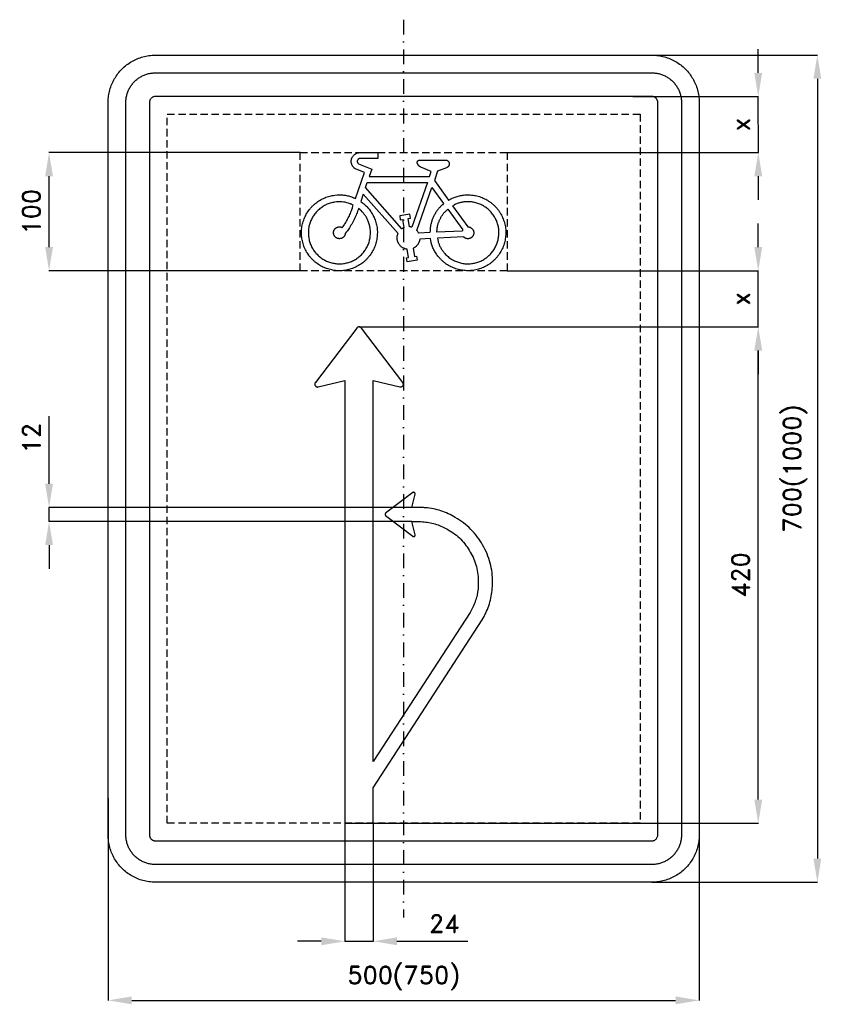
# Model space of a CAD drawing. Header units: millimetres. Extents: x -44 to 634, y -25 to 808.
import ezdxf

# ---------------------------------------------------------------- set-up
doc = ezdxf.new("R2010")
doc.units = ezdxf.units.MM
doc.header["$LTSCALE"] = 5
doc.linetypes.add('ČERCHOVANÁX2', pattern=[2, 1, -0.5, 0, -0.5])
doc.linetypes.add('ČÁRKOVANÁX2', pattern=[1.5, 1, -0.5])
doc.layers.add('Kóty', color=2, linetype='Continuous')
doc.layers.add('Značka', color=7, linetype='Continuous')
doc.styles.get("Standard").update_dxf_attribs({"font": 'romand.shx', "height": 15})
doc.dimstyles.get("Standard").update_dxf_attribs({"dimtxt": 15, "dimasz": 20, "dimexe": 0.18, "dimexo": 0.0625, "dimgap": 7.5, "dimtad": 1, "dimdec": 0, "dimzin": 0, "dimdsep": 46, "dimtxsty": 'Standard', "dimcen": 0.09, "dimadec": 0, "dimazin": 0, "dimtfac": 1, "dimtdec": 0, "dimtofl": 0, "dimtmove": 0, "dimatfit": 3, "dimfxl": 1, "dimtolj": 1, "dimtzin": 0, "dimarcsym": 0})

# ---------------------------------------------------------------- blocks, each defined once
blk = doc.blocks.new('*D1')
at = {"layer": 'Defpoints', "color": 0, "transparency": 16777216}
for p in [(474.25, 743.5), (580.38, 743.5), (367.88, 696)]:
    blk.add_point(p, dxfattribs=at)
at = {"layer": 'Kóty', "color": 0, "lineweight": -2, "transparency": 16777216}
for p, q in [((580.38, 763.5), (580.38, 783.5)), ((474.31, 743.5), (580.56, 743.5)), ((367.94, 696), (580.56, 696)), ((580.38, 676), (580.38, 656))]:
    blk.add_line(p, q, dxfattribs=at)
at = {"layer": 'Kóty', "color": 0, "transparency": 16777216}
for points in [[(577.05, 763.5), (583.71, 763.5), (580.38, 743.5)], [(577.05, 676), (583.71, 676), (580.38, 696)]]:
    blk.add_solid(points, dxfattribs=at)
at = {"layer": 'Kóty', "color": 0, "transparency": 16777216, "insert": (565.38, 719.75), "char_height": 15, "attachment_point": 5, "rotation": 90}
blk.add_mtext('\\A1;x', dxfattribs=at)
blk = doc.blocks.new('*D2')
at = {"layer": 'Defpoints', "color": 0, "transparency": 16777216}
for p in [(367.88, 596), (580.38, 596), (242.67, 548.5)]:
    blk.add_point(p, dxfattribs=at)
at = {"layer": 'Kóty', "color": 0, "lineweight": -2, "transparency": 16777216}
for p, q in [((580.38, 616), (580.38, 636)), ((367.94, 596), (580.56, 596)), ((242.73, 548.5), (580.56, 548.5)), ((580.38, 528.5), (580.38, 508.5))]:
    blk.add_line(p, q, dxfattribs=at)
at = {"layer": 'Kóty', "color": 0, "transparency": 16777216}
for points in [[(577.05, 616), (583.71, 616), (580.38, 596)], [(577.05, 528.5), (583.71, 528.5), (580.38, 548.5)]]:
    blk.add_solid(points, dxfattribs=at)
at = {"layer": 'Kóty', "color": 0, "transparency": 16777216, "insert": (565.38, 572.25), "char_height": 15, "attachment_point": 5, "rotation": 90}
blk.add_mtext('\\A1;x', dxfattribs=at)
blk = doc.blocks.new('*D3')
at = {"layer": 'Defpoints', "color": 0, "transparency": 16777216}
for p in [(230.6, 128.5), (254.67, 128.5), (254.67, 28.5)]:
    blk.add_point(p, dxfattribs=at)
at = {"layer": 'Kóty', "color": 0, "lineweight": -2, "transparency": 16777216}
for p, q in [((230.6, 128.43), (230.6, 28.32)), ((254.67, 128.43), (254.67, 28.32)), ((210.6, 28.5), (190.6, 28.5)), ((274.67, 28.5), (334.67, 28.5))]:
    blk.add_line(p, q, dxfattribs=at)
at = {"layer": 'Kóty', "color": 0, "transparency": 16777216}
for points in [[(210.6, 31.83), (210.6, 25.16), (230.6, 28.5)], [(274.67, 31.83), (274.67, 25.16), (254.67, 28.5)]]:
    blk.add_solid(points, dxfattribs=at)
at = {"layer": 'Kóty', "color": 0, "transparency": 16777216, "insert": (314.67, 43.5), "char_height": 15, "attachment_point": 5}
blk.add_mtext('\\A1;24', dxfattribs=at)
blk = doc.blocks.new('*D4')
at = {"layer": 'Defpoints', "color": 0, "transparency": 16777216}
for p in [(-19.62, 395.76), (287.28, 395.76), (287.28, 383.76)]:
    blk.add_point(p, dxfattribs=at)
at = {"layer": 'Kóty', "color": 0, "lineweight": -2, "transparency": 16777216}
for p, q in [((-19.62, 415.76), (-19.62, 472.91)), ((287.22, 395.76), (-19.8, 395.76)), ((287.22, 383.76), (-19.8, 383.76)), ((-19.62, 363.76), (-19.62, 343.76))]:
    blk.add_line(p, q, dxfattribs=at)
at = {"layer": 'Kóty', "color": 0, "transparency": 16777216}
for points in [[(-22.95, 415.76), (-16.29, 415.76), (-19.62, 395.76)], [(-22.95, 363.76), (-16.29, 363.76), (-19.62, 383.76)]]:
    blk.add_solid(points, dxfattribs=at)
at = {"layer": 'Kóty', "color": 0, "transparency": 16777216, "insert": (-34.62, 454.34), "char_height": 15, "attachment_point": 5, "rotation": 90}
blk.add_mtext('\\A1;12', dxfattribs=at)
blk = doc.blocks.new('*D5')
at = {"layer": 'Defpoints', "color": 0, "transparency": 16777216}
for p in [(30.38, 149.72), (530.38, 149.72), (530.38, -21.5)]:
    blk.add_point(p, dxfattribs=at)
at = {"layer": 'Kóty', "color": 0, "lineweight": -2, "transparency": 16777216}
for p, q in [((30.38, 149.66), (30.38, -21.68)), ((530.38, 149.66), (530.38, -21.68)), ((50.38, -21.5), (510.38, -21.5))]:
    blk.add_line(p, q, dxfattribs=at)
at = {"layer": 'Kóty', "color": 0, "transparency": 16777216}
for points in [[(50.38, -18.17), (50.38, -24.84), (30.38, -21.5)], [(510.38, -18.17), (510.38, -24.84), (530.38, -21.5)]]:
    blk.add_solid(points, dxfattribs=at)
at = {"layer": 'Kóty', "color": 0, "transparency": 16777216, "insert": (280.38, -2.57), "char_height": 15, "attachment_point": 5}
blk.add_mtext('\\A1;500(750)', dxfattribs=at)
blk = doc.blocks.new('*D6')
at = {"layer": 'Defpoints', "color": 0, "transparency": 16777216}
for p in [(490.38, 778.5), (490.38, 78.5), (630.38, 78.5)]:
    blk.add_point(p, dxfattribs=at)
at = {"layer": 'Kóty', "color": 0, "lineweight": -2, "transparency": 16777216}
for p, q in [((490.44, 778.5), (630.56, 778.5)), ((630.38, 758.5), (630.38, 98.5)), ((490.44, 78.5), (630.56, 78.5))]:
    blk.add_line(p, q, dxfattribs=at)
at = {"layer": 'Kóty', "color": 0, "transparency": 16777216}
for points in [[(627.05, 758.5), (633.71, 758.5), (630.38, 778.5)], [(627.05, 98.5), (633.71, 98.5), (630.38, 78.5)]]:
    blk.add_solid(points, dxfattribs=at)
at = {"layer": 'Kóty', "color": 0, "transparency": 16777216, "insert": (611.45, 428.5), "char_height": 15, "attachment_point": 5, "rotation": 90}
blk.add_mtext('\\A1;700(1000)', dxfattribs=at)
blk = doc.blocks.new('*D7')
at = {"layer": 'Defpoints', "color": 0, "transparency": 16777216}
for p in [(-19.62, 696), (192.88, 696), (192.88, 596)]:
    blk.add_point(p, dxfattribs=at)
at = {"layer": 'Kóty', "color": 0, "lineweight": -2, "transparency": 16777216}
for p, q in [((192.82, 696), (-19.8, 696)), ((-19.62, 616), (-19.62, 676)), ((192.82, 596), (-19.8, 596))]:
    blk.add_line(p, q, dxfattribs=at)
at = {"layer": 'Kóty', "color": 0, "transparency": 16777216}
for points in [[(-22.95, 676), (-16.29, 676), (-19.62, 696)], [(-22.95, 616), (-16.29, 616), (-19.62, 596)]]:
    blk.add_solid(points, dxfattribs=at)
at = {"layer": 'Kóty', "color": 0, "transparency": 16777216, "insert": (-34.62, 646), "char_height": 15, "attachment_point": 5, "rotation": 90}
blk.add_mtext('\\A1;100', dxfattribs=at)
blk = doc.blocks.new('*D8')
at = {"layer": 'Defpoints', "color": 0, "transparency": 16777216}
for p in [(242.57, 548.5), (580.38, 548.5), (254.67, 128.5)]:
    blk.add_point(p, dxfattribs=at)
at = {"layer": 'Kóty', "color": 0, "lineweight": -2, "transparency": 16777216}
for p, q in [((242.63, 548.5), (580.56, 548.5)), ((580.38, 148.5), (580.38, 528.5)), ((254.73, 128.5), (580.56, 128.5))]:
    blk.add_line(p, q, dxfattribs=at)
at = {"layer": 'Kóty', "color": 0, "transparency": 16777216}
for points in [[(577.05, 528.5), (583.71, 528.5), (580.38, 548.5)], [(577.05, 148.5), (583.71, 148.5), (580.38, 128.5)]]:
    blk.add_solid(points, dxfattribs=at)
at = {"layer": 'Kóty', "color": 0, "transparency": 16777216, "insert": (565.38, 338.5), "char_height": 15, "attachment_point": 5, "rotation": 90}
blk.add_mtext('\\A1;420', dxfattribs=at)

msp = doc.modelspace()

# ---------------------------------------------------------------- linework, layer by layer
at = {"layer": 'Kóty'}
for points in [[(580.56, 696), (580.38, 743.5)], [(580.38, 548.36), (580.38, 596)], [(-19.62, 383.76), (-19.62, 395.76)], [(230.6, 28.5), (254.67, 28.5)]]:
    msp.add_lwpolyline(points, dxfattribs=at)
at = {"layer": 'Značka', "color": 6, "linetype": 'ČERCHOVANÁX2', "lineweight": 25, "ltscale": 2.5}
msp.add_line((280.38, 808.5), (280.38, 48.5), dxfattribs=at)
at = {"layer": 'Značka', "color": 3}
for points in [[(70.38, 78.5), (70.22, 78.5), (70.06, 78.5, -0.03218), (64.9, 78.86, -0.035444), (59.82, 79.91, -0.036266), (54.91, 81.57, -0.034419), (50.29, 83.91, -0.033723), (45.98, 86.78, -0.034085), (42.09, 90.21, -0.034206), (38.66, 94.09, -0.03423), (35.79, 98.41, -0.034045), (33.47, 103.04, -0.033416), (31.8, 107.94, -0.034129), (30.72, 113.02, -0.036747), (30.38, 118.18), (30.38, 118.34), (30.38, 118.5), (30.38, 738.5), (30.38, 738.65), (30.38, 738.81, -0.032179), (30.74, 743.98, -0.035443), (31.8, 749.05, -0.03627), (33.46, 753.96, -0.034417), (35.79, 758.59, -0.033721), (38.66, 762.9, -0.03408), (42.09, 766.78, -0.034215), (45.98, 770.21, -0.034224), (50.29, 773.09, -0.034046), (54.92, 775.4, -0.033405), (59.82, 777.08, -0.034129), (64.9, 778.15, -0.036741), (70.06, 778.5), (70.22, 778.5), (70.38, 778.5), (490.38, 778.5), (490.54, 778.5), (490.69, 778.5, -0.032179), (495.86, 778.13, -0.035443), (500.93, 777.08, -0.036259), (505.84, 775.42, -0.034409), (510.47, 773.09, -0.033719), (514.78, 770.21, -0.034073), (518.66, 766.78, -0.034214), (522.1, 762.9, -0.034226), (524.97, 758.59, -0.03405), (527.28, 753.96, -0.033407), (528.96, 749.05, -0.034128), (530.03, 743.97, -0.036741), (530.38, 738.81), (530.38, 738.65), (530.38, 738.5), (530.38, 118.5), (530.38, 118.34), (530.38, 118.18, -0.032179), (530.02, 113.02, -0.035442), (528.96, 107.94, -0.03626), (527.3, 103.03, -0.034413), (524.97, 98.41, -0.033721), (522.09, 94.1, -0.034079), (518.66, 90.21, -0.03421), (514.78, 86.78, -0.034233), (510.47, 83.91, -0.034047), (505.84, 81.59, -0.033414), (500.93, 79.91, -0.034126), (495.86, 78.84, -0.036745), (490.69, 78.5), (490.54, 78.5), (490.38, 78.5), (70.38, 78.5)], [(70.38, 93.5), (70.28, 93.5), (70.18, 93.5, -0.03218), (66.95, 93.72, -0.035443), (63.78, 94.38, -0.036267), (60.71, 95.42, -0.034421), (57.82, 96.88, -0.033722), (55.13, 98.68, -0.034087), (52.7, 100.82, -0.034208), (50.56, 103.25, -0.034231), (48.76, 105.94, -0.03404), (47.31, 108.83, -0.033412), (46.26, 111.9, -0.034124), (45.59, 115.07, -0.036741), (45.38, 118.3), (45.38, 118.4), (45.38, 118.5), (45.38, 738.5), (45.38, 738.6), (45.38, 738.69, -0.032179), (45.61, 741.92, -0.035446), (46.26, 745.09, -0.036266), (47.3, 748.16, -0.034408), (48.76, 751.05, -0.033722), (50.56, 753.75, -0.034097), (52.7, 756.18, -0.034183), (55.13, 758.32, -0.034227), (57.82, 760.12, -0.034028), (60.72, 761.56, -0.033409), (63.78, 762.61, -0.034138), (66.96, 763.28, -0.036736), (70.18, 763.5), (70.28, 763.5), (70.38, 763.5), (490.38, 763.5), (490.48, 763.5), (490.57, 763.5, -0.032198), (493.8, 763.27, -0.035437), (496.98, 762.61, -0.036248), (500.04, 761.57, -0.0344), (502.94, 760.12, -0.033726), (505.63, 758.32, -0.03409), (508.06, 756.18, -0.034192), (510.2, 753.75, -0.034225), (512, 751.05, -0.034034), (513.44, 748.16, -0.033413), (514.49, 745.09, -0.034141), (515.16, 741.92, -0.036734), (515.38, 738.69), (515.38, 738.6), (515.38, 738.5), (515.38, 118.5), (515.38, 118.4), (515.38, 118.3, -0.032198), (515.15, 115.07, -0.035432), (514.49, 111.9, -0.036247), (513.46, 108.83, -0.034407), (512, 105.94, -0.033723), (510.2, 103.25, -0.034079), (508.06, 100.82, -0.034215), (505.63, 98.67, -0.034228), (502.94, 96.88, -0.034052), (500.04, 95.43, -0.033418), (496.98, 94.38, -0.034129), (493.8, 93.71, -0.036743), (490.57, 93.5), (490.48, 93.5), (490.38, 93.5), (70.38, 93.5)], [(70.38, 113.5), (490.38, 113.5), (490.4, 113.5), (490.42, 113.5), (491.06, 113.54, 0.035458), (491.7, 113.67, 0.036277), (492.31, 113.88), (492.89, 114.17), (493.43, 114.53), (493.91, 114.96), (494.34, 115.45), (494.7, 115.99), (494.99, 116.56), (495.2, 117.18), (495.34, 117.81), (495.38, 118.46), (495.38, 118.48), (495.38, 118.5), (495.38, 738.5), (495.38, 738.52), (495.38, 738.54, 0.032279), (495.33, 739.18, 0.035412), (495.2, 739.82, 0.036204), (494.99, 740.43, 0.034382), (494.7, 741.01, 0.03369), (494.34, 741.55, 0.034129), (493.91, 742.03, 0.03425), (493.43, 742.46, 0.034301), (492.89, 742.82, 0.034032), (492.31, 743.11, 0.033364), (491.7, 743.32, 0.034117), (491.06, 743.45, 0.036723), (490.42, 743.5), (490.4, 743.5), (490.38, 743.5), (70.38, 743.5), (70.36, 743.5), (70.34, 743.5), (69.69, 743.45), (69.06, 743.32), (68.45, 743.11), (67.87, 742.82), (67.33, 742.46), (66.84, 742.03), (66.41, 741.55), (66.05, 741.01), (65.77, 740.43, 0.033409), (65.56, 739.82, 0.034186), (65.42, 739.18, 0.036746), (65.38, 738.54), (65.38, 738.52), (65.38, 738.5), (65.38, 118.5), (65.38, 118.48), (65.38, 118.46, 0.032179), (65.42, 117.81, 0.035441), (65.56, 117.18, 0.036259), (65.76, 116.56, 0.034427), (66.05, 115.99, 0.033732), (66.41, 115.45, 0.034077), (66.84, 114.96, 0.034187), (67.33, 114.53, 0.03423), (67.87, 114.17, 0.03405), (68.45, 113.88, 0.03342), (69.06, 113.67, 0.034122), (69.69, 113.54, 0.036743), (70.34, 113.5), (70.36, 113.5), (70.38, 113.5)], [(316.19, 689.74), (316.35, 689.71), (316.5, 689.67), (316.53, 689.67), (316.56, 689.66), (316.68, 689.62), (316.8, 689.58), (316.95, 689.52), (317.1, 689.45), (317.24, 689.38), (317.38, 689.3), (317.51, 689.21), (317.64, 689.12), (317.79, 688.99), (317.94, 688.86), (318.08, 688.72), (318.21, 688.57), (318.34, 688.42), (318.45, 688.25), (318.55, 688.08), (318.64, 687.9), (318.72, 687.72), (318.79, 687.53), (318.86, 687.34), (318.9, 687.15), (318.94, 686.95), (318.96, 686.76), (318.97, 686.56, -0.014268), (318.97, 686.36, -0.01921), (318.95, 686.09, -0.023319), (318.91, 685.82, -0.023735), (318.84, 685.56, -0.020654), (318.75, 685.3), (318.64, 685.05), (318.51, 684.81), (318.37, 684.58), (318.21, 684.36), (318.07, 684.18), (317.93, 684.02), (317.77, 683.86), (317.61, 683.72), (317.44, 683.58), (317.27, 683.46), (317.12, 683.37), (316.97, 683.28), (316.93, 683.26), (316.89, 683.25), (316.69, 683.15), (316.49, 683.07), (309.12, 680.26), (306.33, 672.27), (318.3, 655.7), (318.38, 655.74), (318.46, 655.79), (318.77, 655.96), (319.09, 656.13), (319.49, 656.35), (319.89, 656.56), (320.3, 656.77), (320.7, 656.98), (321.11, 657.18), (321.52, 657.38, -0.015498), (323.18, 658.1, -0.016396), (324.88, 658.71, -0.016368), (326.62, 659.23, -0.015353), (328.38, 659.64, -0.015699), (330.18, 659.95, -0.017238), (332, 660.14, -0.015787), (333.82, 660.22, -0.011302), (335.64, 660.2, -0.014098), (337.91, 660.08, -0.019844), (340.17, 659.8, -0.021484), (342.39, 659.35, -0.019135), (344.58, 658.73, -0.019036), (346.72, 657.96, -0.021235), (348.79, 657.01, -0.019761), (350.78, 655.92, -0.014444), (352.69, 654.69, -0.014467), (354.54, 653.37, -0.019686), (356.29, 651.92, -0.021242), (357.93, 650.35, -0.01912), (359.44, 648.65, -0.019033), (360.83, 646.85, -0.020919), (362.07, 644.94, -0.019566), (363.17, 642.95, -0.014861), (364.12, 640.89, -0.014851), (364.97, 638.78, -0.019519), (365.67, 636.62, -0.020878), (366.21, 634.42, -0.019034), (366.57, 632.17, -0.01902), (366.78, 629.91, -0.020851), (366.81, 627.63, -0.019542), (366.67, 625.37, -0.015033), (366.37, 623.11, -0.015044), (365.95, 620.88, -0.019538), (365.38, 618.68, -0.020826), (364.65, 616.53, -0.018996), (363.75, 614.44, -0.018983), (362.71, 612.42, -0.020824), (361.52, 610.49, -0.019545), (360.18, 608.65, -0.015034), (358.72, 606.91, -0.015037), (357.17, 605.25, -0.019538), (355.51, 603.7, -0.020819), (353.74, 602.27, -0.019042), (351.87, 600.99, -0.019047), (349.9, 599.84, -0.020831), (347.86, 598.86, -0.019524), (345.74, 598.02, -0.015033), (343.58, 597.34, -0.015009), (341.37, 596.76, -0.019543), (339.14, 596.35, -0.020837), (336.88, 596.09, -0.019012), (334.61, 596.02, -0.019035), (332.34, 596.11, -0.020871), (330.08, 596.37, -0.019634), (327.85, 596.8, -0.015102), (325.66, 597.38, -0.015116), (323.5, 598.08, -0.019589), (321.39, 598.93, -0.020866), (319.36, 599.93, -0.018887), (317.4, 601.09, -0.018863), (315.53, 602.38, -0.020674), (313.77, 603.81, -0.019135), (312.11, 605.37, -0.0142), (310.56, 607.04, -0.011523), (309.38, 608.43, -0.015636), (308.27, 609.89, -0.017063), (307.26, 611.41, -0.015836), (306.34, 612.99, -0.016338), (305.53, 614.61, -0.01879), (304.83, 616.28, -0.017365), (304.24, 617.99, -0.012038), (303.76, 619.73), (303.65, 620.17), (303.54, 620.62), (303.46, 620.97), (303.39, 621.33), (303.37, 621.41), (303.35, 621.5), (303.01, 623.29), (293.98, 622.83), (293.92, 622.33), (293.84, 621.84), (293.82, 621.74), (293.8, 621.64, -0.01205), (293.7, 621.25, -0.012088), (293.59, 620.86, -0.014815), (293.43, 620.39, -0.014177), (293.24, 619.92, -0.014663), (293.03, 619.46, -0.015918), (292.79, 619.02, -0.014167), (292.52, 618.59), (292.24, 618.17), (291.94, 617.76), (291.62, 617.37), (291.28, 616.99), (290.91, 616.64), (290.53, 616.31), (290.13, 616.01), (289.8, 615.78), (289.45, 615.57), (289.37, 615.52), (289.28, 615.47), (288.83, 615.24), (288.38, 615.01), (289.51, 607.98), (291.36, 608.28), (291.89, 604.99), (283.26, 603.6), (282.73, 606.89), (284.58, 607.19), (283.45, 614.22), (283, 614.28), (282.56, 614.36), (282.47, 614.37), (282.38, 614.39), (282.03, 614.47), (281.68, 614.57), (281.25, 614.71), (280.83, 614.87), (280.41, 615.05), (280.01, 615.25), (279.61, 615.47), (279.23, 615.71), (278.76, 616.03), (278.31, 616.38), (277.88, 616.75), (277.48, 617.15), (277.11, 617.57), (276.76, 618.02), (276.44, 618.48), (276.15, 618.97), (275.88, 619.46), (275.63, 619.97, -0.017673), (275.42, 620.5, -0.015889), (275.25, 621.04, -0.015762), (275.11, 621.58, -0.017326), (275, 622.14, -0.015913), (274.93, 622.7, -0.011574), (274.88, 623.27, -0.009338), (274.87, 623.72, -0.012835), (274.87, 624.17, -0.014325), (274.89, 624.63, -0.013778), (274.94, 625.08, -0.013677), (275.02, 625.52, -0.014148), (275.11, 625.96, -0.011935), (275.21, 626.31, -0.012864), (275.32, 626.66), (275.35, 626.74), (275.38, 626.83), (275.54, 627.25), (275.71, 627.67), (246.22, 660.97), (244.06, 654.62), (245.49, 653.56), (245.56, 653.51), (245.63, 653.45), (245.92, 653.24), (246.2, 653.02), (246.55, 652.74), (246.89, 652.46, -0.015273), (248.23, 651.28, -0.016127), (249.49, 650.02, -0.016075), (250.67, 648.69, -0.015108), (251.77, 647.29, -0.015463), (252.81, 645.83, -0.016992), (253.74, 644.3, -0.015544), (254.58, 642.71, -0.011075), (255.34, 641.09, -0.013835), (256.19, 639.02, -0.019525), (256.91, 636.91, -0.021156), (257.46, 634.74, -0.018798), (257.84, 632.54, -0.018742), (258.08, 630.32, -0.020862), (258.13, 628.08, -0.019394), (258.02, 625.85, -0.014243), (257.76, 623.63, -0.014238), (257.39, 621.43, -0.01936), (256.88, 619.25, -0.020835), (256.21, 617.12, -0.018765), (255.36, 615.05, -0.018704), (254.39, 613.04, -0.0206), (253.26, 611.12, -0.019241), (251.99, 609.28, -0.014652), (250.59, 607.53, -0.014639), (249.12, 605.86, -0.019217), (247.53, 604.29, -0.020542), (245.83, 602.84, -0.018713), (244.02, 601.52, -0.018656), (242.13, 600.33, -0.020506), (240.15, 599.29, -0.019229), (238.11, 598.4, -0.014793), (236, 597.65, -0.014746), (233.86, 597.01, -0.019228), (231.68, 596.52, -0.020471), (229.48, 596.18, -0.018688), (227.25, 596.02, -0.018704), (225.01, 596.01, -0.020491), (222.79, 596.17, -0.019214), (220.58, 596.5, -0.014807), (218.39, 596.97, -0.014785), (216.24, 597.56, -0.019235), (214.13, 598.29, -0.020491), (212.08, 599.17, -0.018682), (210.1, 600.22, -0.018718), (208.2, 601.39, -0.020526), (206.39, 602.7, -0.019208), (204.69, 604.15, -0.014787), (203.08, 605.7, -0.014812), (201.56, 607.34, -0.019218), (200.16, 609.08, -0.020474), (198.89, 610.91, -0.01869), (197.76, 612.84, -0.018685), (196.76, 614.84, -0.020476), (195.92, 616.91, -0.019202), (195.24, 619.04, -0.014791), (194.7, 621.2, -0.014775), (194.28, 623.4, -0.019214), (194, 625.61, -0.020487), (193.89, 627.84, -0.018667), (193.95, 630.08, -0.018682), (194.16, 632.3, -0.020514), (194.54, 634.5, -0.019208), (195.09, 636.67, -0.014778), (195.78, 638.79, -0.014801), (196.57, 640.88, -0.019204), (197.51, 642.91, -0.020487), (198.59, 644.86, -0.018702), (199.83, 646.73, -0.018692), (201.18, 648.51, -0.020534), (202.67, 650.17, -0.019263), (204.28, 651.72, -0.014859), (205.98, 653.16, -0.014882), (207.76, 654.51, -0.019271), (209.63, 655.73, -0.020482), (211.58, 656.81, -0.018552), (213.61, 657.74, -0.018537), (215.7, 658.53, -0.020285), (217.85, 659.16, -0.01881), (220.03, 659.63, -0.01396), (222.24, 659.96), (224.03, 660.15, -0.015341), (225.82, 660.24, -0.016783), (227.62, 660.22, -0.015544), (229.41, 660.09, -0.015994), (231.18, 659.86, -0.01843), (232.92, 659.51, -0.017093), (234.64, 659.04), (236.33, 658.48), (236.75, 658.33), (237.16, 658.17), (237.5, 658.04), (237.83, 657.91), (237.91, 657.88), (237.99, 657.84), (239.64, 657.15), (247.12, 679.11), (239.57, 682.2), (239.26, 682.41), (238.97, 682.62), (238.91, 682.67), (238.85, 682.71), (238.62, 682.9), (238.4, 683.09), (238.14, 683.35), (237.89, 683.62), (237.66, 683.91), (237.44, 684.2), (237.23, 684.51), (237.04, 684.83), (236.82, 685.24), (236.63, 685.65), (236.46, 686.08), (236.32, 686.52), (236.21, 686.97, -0.018461), (236.13, 687.42, -0.017136), (236.08, 687.88, -0.012533), (236.06, 688.34, -0.012434), (236.05, 688.8, -0.017042), (236.08, 689.26, -0.018508), (236.13, 689.72, -0.016696), (236.22, 690.18, -0.016696), (236.33, 690.62, -0.018351), (236.47, 691.06), (236.65, 691.49), (236.84, 691.9), (237.06, 692.31), (237.3, 692.7), (237.56, 693.08), (237.85, 693.44), (238.16, 693.78), (238.49, 694.1), (238.85, 694.4), (239.22, 694.67), (239.52, 694.88), (239.83, 695.08), (240.16, 695.26), (240.49, 695.42), (240.83, 695.56), (241.18, 695.68), (241.53, 695.79), (241.89, 695.87), (241.98, 695.89), (242.07, 695.91), (242.14, 695.92), (242.21, 695.93), (242.23, 695.94), (242.25, 695.94), (242.62, 696), (258.49, 696), (258.49, 691), (243.31, 691), (243.2, 690.98), (243.08, 690.97), (243.06, 690.96), (243.03, 690.96), (242.94, 690.94), (242.85, 690.91), (242.73, 690.87), (242.62, 690.83), (242.51, 690.78), (242.41, 690.73), (242.3, 690.67), (242.2, 690.61), (242.08, 690.52), (241.96, 690.43), (241.85, 690.33), (241.75, 690.22), (241.65, 690.11), (241.56, 689.99), (241.48, 689.87), (241.4, 689.74), (241.33, 689.6), (241.27, 689.47), (241.22, 689.33), (241.18, 689.18), (241.14, 689.04), (241.12, 688.89, 0.016657), (241.1, 688.74, 0.012493), (241.1, 688.59), (241.1, 688.45), (241.11, 688.3), (241.13, 688.15), (241.16, 688), (241.2, 687.86), (241.24, 687.72), (241.3, 687.58), (241.36, 687.44), (241.42, 687.34), (241.48, 687.23), (241.55, 687.13), (241.62, 687.04), (241.69, 686.94), (241.77, 686.86), (241.84, 686.79), (241.91, 686.73), (241.93, 686.71), (241.95, 686.7), (242.04, 686.62), (242.14, 686.55), (253.37, 681.96), (251.28, 675.81), (302.28, 675.81), (303.75, 680.05), (294.93, 683.7), (294.72, 683.8), (294.52, 683.89), (294.48, 683.91), (294.44, 683.94), (294.28, 684.02), (294.12, 684.12), (293.93, 684.24), (293.75, 684.38), (293.57, 684.52), (293.4, 684.67), (293.24, 684.83), (293.08, 685), (292.89, 685.21), (292.71, 685.43), (292.54, 685.66), (292.38, 685.9), (292.25, 686.15), (292.13, 686.41), (292.04, 686.68), (291.96, 686.96), (291.93, 687.11), (291.9, 687.26), (291.88, 687.42), (291.88, 687.57, -0.017036), (291.88, 687.73, -0.01993), (291.89, 687.88, -0.020213), (291.91, 688.03, -0.017402), (291.95, 688.18), (291.99, 688.33), (292.05, 688.47), (292.11, 688.61), (292.19, 688.75), (292.28, 688.88), (292.38, 689), (292.48, 689.11), (292.6, 689.22), (292.69, 689.3), (292.79, 689.38), (292.89, 689.45), (293, 689.51), (293.11, 689.57), (293.22, 689.62), (293.34, 689.66), (293.46, 689.69), (293.49, 689.7), (293.52, 689.7), (293.55, 689.71), (293.58, 689.72), (293.61, 689.72), (293.64, 689.73), (293.67, 689.74), (293.7, 689.74), (316.19, 689.74)], [(304.33, 666.51), (314.21, 652.82), (313.17, 651.89), (313.11, 651.84), (313.06, 651.79), (312.85, 651.61), (312.65, 651.42), (312.39, 651.18), (312.14, 650.93, 0.01218), (311.16, 649.94, 0.012757), (310.23, 648.9, 0.012681), (309.34, 647.82, 0.011866), (308.51, 646.69, 0.01199), (307.72, 645.53, 0.013162), (306.99, 644.32, 0.011819), (306.32, 643.09, 0.007998), (305.7, 641.83, 0.008056), (305.11, 640.55, 0.012081), (304.58, 639.25, 0.013641), (304.1, 637.92, 0.012858), (303.7, 636.58, 0.012679), (303.36, 635.22, 0.013288), (303.09, 633.85, 0.011264), (302.92, 632.74, 0.012083), (302.81, 631.63), (302.79, 631.35), (302.77, 631.07), (302.68, 629.67), (302.64, 628.27), (293.13, 627.79), (293.07, 627.92), (293.01, 628.04), (292.75, 628.53), (292.46, 628.99), (292.15, 629.45), (291.81, 629.88), (291.72, 629.98), (291.63, 630.08), (304.33, 666.51)], [(230.98, 627.61), (230.94, 627.32), (230.89, 627.05), (230.88, 626.99), (230.86, 626.93), (230.81, 626.72), (230.74, 626.5), (230.64, 626.23), (230.52, 625.98), (230.39, 625.72), (230.24, 625.48), (230.08, 625.24), (229.91, 625.02), (229.68, 624.75), (229.43, 624.49), (229.17, 624.26), (228.88, 624.04), (228.58, 623.85), (228.27, 623.68), (227.95, 623.54), (227.61, 623.41), (227.27, 623.31), (226.93, 623.23), (226.58, 623.17), (226.22, 623.14), (225.87, 623.14), (225.51, 623.17), (225.16, 623.22), (224.81, 623.3), (224.47, 623.39), (224.14, 623.51), (223.81, 623.65), (223.5, 623.82), (223.2, 624.01), (222.91, 624.22), (222.64, 624.45), (222.39, 624.7), (222.15, 624.97), (221.94, 625.25), (221.74, 625.54), (221.56, 625.85), (221.41, 626.17), (221.29, 626.5), (221.18, 626.84), (221.11, 627.19), (221.05, 627.54, -0.019681), (221.01, 627.9, -0.020817), (221.01, 628.25, -0.018902), (221.03, 628.61, -0.018803), (221.07, 628.96, -0.020935), (221.14, 629.31, -0.019727), (221.24, 629.65), (221.36, 629.98), (221.5, 630.31), (221.66, 630.62), (221.85, 630.93), (222.06, 631.22), (222.28, 631.49), (222.53, 631.74), (222.8, 631.98), (223.08, 632.19), (223.37, 632.39), (223.68, 632.57), (224, 632.73), (224.33, 632.86), (224.67, 632.97), (225.01, 633.05), (225.36, 633.1), (225.72, 633.14), (226, 633.15), (226.29, 633.15), (226.57, 633.13), (226.86, 633.09), (227.13, 633.03), (227.41, 632.96), (227.62, 632.89), (227.83, 632.8), (227.89, 632.78), (227.94, 632.76), (228.2, 632.64), (228.45, 632.51), (229.07, 633.38), (229.68, 634.25), (229.8, 634.43), (229.92, 634.6), (230.4, 635.31), (230.86, 636.03), (231.42, 636.94), (231.97, 637.85), (232.49, 638.78), (233, 639.72), (233.49, 640.67), (233.97, 641.62), (234.43, 642.59), (234.88, 643.56), (235.31, 644.53), (235.71, 645.52), (236.1, 646.51), (236.47, 647.52), (236.75, 648.32), (237.01, 649.13), (237.07, 649.34), (237.13, 649.54), (237.44, 650.56), (237.74, 651.59), (236.42, 652.18), (236.35, 652.21), (236.29, 652.24), (236.02, 652.36), (235.75, 652.47), (235.42, 652.6), (235.08, 652.74), (233.72, 653.22), (232.32, 653.62), (230.91, 653.93), (229.48, 654.16), (228.03, 654.32), (226.58, 654.38), (225.12, 654.35), (223.67, 654.25), (221.86, 654.04, 0.019381), (220.07, 653.72, 0.020985), (218.32, 653.26, 0.018717), (216.6, 652.67, 0.018649), (214.93, 651.96, 0.020774), (213.31, 651.13, 0.019276), (211.77, 650.17, 0.014135), (210.29, 649.12, 0.014116), (208.86, 647.99, 0.019233), (207.51, 646.78, 0.020709), (206.26, 645.47, 0.018658), (205.11, 644.06, 0.018585), (204.06, 642.58, 0.020415), (203.12, 641.02, 0.019116), (202.31, 639.4, 0.014614), (201.6, 637.73, 0.014595), (200.98, 636.02, 0.019097), (200.47, 634.28, 0.020361), (200.1, 632.5, 0.018534), (199.86, 630.7, 0.018552), (199.74, 628.89, 0.020368), (199.76, 627.07, 0.019095), (199.92, 625.26, 0.014714), (200.19, 623.47, 0.014685), (200.56, 621.69, 0.019083), (201.05, 619.94, 0.020369), (201.66, 618.23, 0.018549), (202.4, 616.57, 0.018564), (203.25, 614.97, 0.02034), (204.23, 613.44, 0.019078), (205.31, 611.98, 0.014701), (206.49, 610.6, 0.01468), (207.74, 609.28, 0.019094), (209.07, 608.04, 0.020358), (210.49, 606.91, 0.018542), (211.99, 605.89, 0.018567), (213.56, 604.97, 0.020369), (215.19, 604.18, 0.019045), (216.88, 603.51, 0.014667), (218.61, 602.95, 0.014708), (220.36, 602.48, 0.019124), (222.14, 602.14, 0.020346), (223.94, 601.92, 0.018565), (225.76, 601.84, 0.018589), (227.58, 601.88, 0.020373), (229.38, 602.07, 0.019064), (231.17, 602.38, 0.01467), (232.93, 602.81, 0.014709), (234.67, 603.34, 0.019071), (236.37, 603.98, 0.02038), (238.02, 604.74, 0.018587), (239.6, 605.62, 0.018581), (241.13, 606.62, 0.020376), (242.57, 607.72, 0.019112), (243.92, 608.93, 0.0147), (245.2, 610.22, 0.014731), (246.4, 611.58, 0.019098), (247.51, 613.02, 0.020333), (248.51, 614.53, 0.018544), (249.4, 616.12, 0.018556), (250.17, 617.77, 0.020394), (250.82, 619.46, 0.019172), (251.34, 621.2, 0.014793), (251.74, 622.97, 0.014759), (252.05, 624.76, 0.019134), (252.23, 626.56, 0.02032), (252.29, 628.37, 0.018427), (252.2, 630.19, 0.018404), (252, 631.99, 0.020155), (251.66, 633.78, 0.018672), (251.19, 635.53, 0.013896), (250.61, 637.25, 0.011256), (250.08, 638.62, 0.015303), (249.48, 639.95, 0.016653), (248.8, 641.24, 0.015426), (248.04, 642.49, 0.015866), (247.23, 643.68, 0.018234), (246.33, 644.82, 0.017036), (245.36, 645.89), (244.33, 646.91), (244.06, 647.15), (243.79, 647.4), (243.58, 647.59), (243.36, 647.78), (243.3, 647.83), (243.25, 647.88), (242.14, 648.81), (241.77, 647.66), (241.4, 646.52), (241.32, 646.29), (241.24, 646.06), (240.91, 645.16), (240.57, 644.25), (240.13, 643.13), (239.66, 642.02), (239.17, 640.92), (238.66, 639.83), (238.12, 638.75), (237.57, 637.68), (237, 636.61), (236.42, 635.56), (235.81, 634.51), (235.18, 633.48), (234.53, 632.47), (233.86, 631.47), (233.31, 630.68), (232.74, 629.9), (232.59, 629.71), (232.45, 629.52), (231.72, 628.56), (230.98, 627.61)], [(334.61, 633.12), (334.89, 633.11), (335.17, 633.09), (335.23, 633.09), (335.29, 633.08), (335.51, 633.06), (335.73, 633.01), (336.01, 632.95), (336.28, 632.87), (336.55, 632.77), (336.81, 632.66), (337.06, 632.53), (337.31, 632.38), (337.61, 632.19), (337.89, 631.98), (338.16, 631.74), (338.41, 631.49), (338.64, 631.22), (338.84, 630.93), (339.03, 630.63), (339.19, 630.31), (339.34, 629.99, -0.019669), (339.46, 629.66, -0.02134), (339.56, 629.31, -0.019168), (339.64, 628.97, -0.019047), (339.68, 628.61, -0.021005), (339.7, 628.26, -0.019693), (339.7, 627.91, -0.014997), (339.67, 627.55, -0.015049), (339.62, 627.2, -0.019534), (339.54, 626.85, -0.020905), (339.44, 626.51, -0.019017), (339.32, 626.18, -0.019055), (339.17, 625.86, -0.020866), (338.99, 625.55, -0.019508), (338.8, 625.25), (338.58, 624.97), (338.35, 624.7, -0.019586), (338.1, 624.45, -0.021008), (337.83, 624.21), (337.55, 624), (337.25, 623.81), (336.94, 623.64), (336.61, 623.5), (336.28, 623.38), (335.94, 623.28), (335.59, 623.2), (335.24, 623.14), (334.89, 623.12), (334.53, 623.12), (334.18, 623.14), (333.83, 623.2), (333.48, 623.27), (333.2, 623.35), (332.93, 623.44), (332.67, 623.54), (332.41, 623.66), (332.16, 623.8), (331.92, 623.95), (331.74, 624.08), (331.56, 624.23), (331.52, 624.26), (331.48, 624.3), (331.27, 624.49), (331.07, 624.69), (308.87, 623.58), (309.18, 622.14), (309.54, 620.71), (309.62, 620.43), (309.71, 620.15, 0.012757), (310.07, 619.03, 0.0128), (310.5, 617.94, 0.015805), (311.1, 616.59, 0.015283), (311.78, 615.29, 0.015793), (312.54, 614.02, 0.017171), (313.38, 612.8, 0.015607), (314.29, 611.64, 0.011207), (315.27, 610.52, 0.013979), (316.54, 609.19, 0.019642), (317.9, 607.94, 0.02131), (319.34, 606.8, 0.019), (320.88, 605.78, 0.018934), (322.48, 604.86, 0.021043), (324.15, 604.08, 0.019584), (325.87, 603.42, 0.014307), (327.64, 602.88, 0.014288), (329.43, 602.43, 0.019532), (331.24, 602.1, 0.021038), (333.07, 601.91, 0.018962), (334.92, 601.86, 0.018851), (336.76, 601.94, 0.020752), (338.59, 602.16, 0.019424), (340.4, 602.52, 0.014796), (342.18, 603, 0.014772), (343.93, 603.57, 0.019389), (345.64, 604.26, 0.020662), (347.3, 605.08, 0.018817), (348.88, 606.02, 0.018872), (350.4, 607.07, 0.020683), (351.83, 608.23, 0.019398), (353.17, 609.49, 0.014873), (354.42, 610.85, 0.014894), (355.6, 612.27, 0.019364), (356.68, 613.76, 0.020702), (357.65, 615.33, 0.01891), (358.49, 616.97, 0.018896), (359.22, 618.67, 0.020684), (359.81, 620.41, 0.019358), (360.27, 622.2, 0.014859), (360.61, 624.01, 0.014853), (360.85, 625.84, 0.019359), (360.97, 627.67, 0.020667), (360.95, 629.52, 0.018895), (360.79, 631.36, 0.018886), (360.5, 633.18, 0.020679), (360.07, 634.97, 0.019349), (359.51, 636.73, 0.014918), (358.83, 638.44, 0.014894), (358.06, 640.12, 0.01937), (357.18, 641.74, 0.020673), (356.19, 643.29, 0.018826), (355.07, 644.76, 0.018846), (353.86, 646.15, 0.020738), (352.54, 647.44, 0.01946), (351.13, 648.62, 0.015), (349.64, 649.71, 0.014953), (348.1, 650.72, 0.019455), (346.49, 651.62, 0.020668), (344.83, 652.4, 0.018719), (343.1, 653.04, 0.018647), (341.33, 653.57, 0.02047), (339.53, 653.96, 0.01897), (337.7, 654.22, 0.014104), (335.86, 654.36, 0.011392), (334.38, 654.4, 0.015529), (332.9, 654.37, 0.016961), (331.42, 654.24, 0.015733), (329.95, 654.02, 0.016119), (328.51, 653.72, 0.018567), (327.1, 653.32, 0.017232), (325.72, 652.83, 0.012281), (324.36, 652.26), (324.03, 652.11), (323.7, 651.95), (323.43, 651.83), (323.17, 651.69), (323.1, 651.66), (323.03, 651.63), (321.73, 650.95), (334.61, 633.12)], [(330.32, 630.52), (330.29, 630.48), (330.27, 630.44), (330.19, 630.26), (330.11, 630.09), (330.03, 629.91), (329.97, 629.73), (329.95, 629.68), (329.94, 629.64), (308.47, 628.56), (308.52, 629.67), (308.6, 630.78), (308.62, 631), (308.64, 631.22, -0.009732), (308.75, 632.1, -0.009718), (308.9, 632.98, -0.011993), (309.12, 634.06, -0.01155), (309.39, 635.14, -0.011831), (309.71, 636.2, -0.012751), (310.08, 637.26, -0.011429), (310.5, 638.29, -0.007702), (310.96, 639.31, -0.007804), (311.44, 640.31, -0.011605), (311.96, 641.3, -0.013215), (312.53, 642.26, -0.012472), (313.15, 643.19, -0.01237), (313.8, 644.08, -0.012954), (314.49, 644.95, -0.010914), (315.08, 645.61, -0.011749), (315.7, 646.25), (315.85, 646.41), (316.01, 646.56), (316.82, 647.33), (317.64, 648.08), (330.32, 630.52)]]:
    msp.add_lwpolyline(points, format="xyb", dxfattribs=at)
at = {"layer": 'Značka', "color": 6, "linetype": 'ČÁRKOVANÁX2', "ltscale": 1.25}
for points in [[(80.38, 128.5), (80.38, 728.5), (480.38, 728.5), (480.38, 128.5), (80.38, 128.5)], [(192.88, 596), (192.88, 696), (367.88, 696), (367.88, 596), (192.88, 596)]]:
    msp.add_lwpolyline(points, dxfattribs=at)
at = {"layer": 'Značka', "color": 3}
msp.add_lwpolyline([(279.38, 639.51), (280.51, 632.48), (280.43, 632.44), (280.35, 632.4), (280.02, 632.24), (279.7, 632.06), (279.39, 631.88), (279.08, 631.68), (279, 631.62), (278.93, 631.57), (248.07, 666.42), (249.57, 670.82), (300.54, 670.82), (287.31, 632.88), (287.22, 632.91), (287.13, 632.94), (286.76, 633.04), (286.39, 633.12), (286.02, 633.19), (285.64, 633.25), (285.54, 633.26), (285.45, 633.27), (284.32, 640.3), (286.17, 640.6), (285.64, 643.89), (277, 642.5), (277.53, 639.21), (279.38, 639.51)], dxfattribs=at)
msp.add_lwpolyline([(336.54, 306.67), (254.67, 180.54), (254.67, 503.26), (277.16, 497.7), (277.27, 497.67), (277.39, 497.65, 0.05248), (277.86, 497.63, 0.052592), (278.33, 497.7, 0.065502), (278.88, 497.91, 0.065466), (279.36, 498.26, 0.065315), (279.74, 498.71, 0.065228), (280, 499.24, 0.064863), (280.13, 499.81, 0.06371), (280.1, 500.4, 0.052683), (279.99, 500.86, 0.057497), (279.78, 501.28), (279.71, 501.38), (279.64, 501.48), (244.58, 547.55), (244.51, 547.64), (244.43, 547.72, 0.049002), (244.11, 548.02, 0.04911), (243.73, 548.25, 0.061142), (243.21, 548.44, 0.061353), (242.67, 548.5, 0.061013), (242.12, 548.44, 0.059456), (241.6, 548.25, 0.04915), (241.22, 548.02, 0.053626), (240.9, 547.72), (240.83, 547.64), (240.76, 547.55), (205.69, 501.48), (205.62, 501.38), (205.56, 501.28, 0.052552), (205.35, 500.86, 0.052704), (205.23, 500.4, 0.06556), (205.21, 499.81, 0.065397), (205.33, 499.24, 0.065306), (205.59, 498.71, 0.065231), (205.98, 498.26, 0.064802), (206.45, 497.91, 0.063664), (207.01, 497.7, 0.052598), (207.47, 497.62, 0.057504), (207.94, 497.65), (208.06, 497.67), (208.18, 497.7), (230.67, 503.26), (230.67, 128.5), (254.67, 128.5), (254.67, 158.5), (346.81, 300.47), (348.39, 303.39, 0.010772), (349.87, 306.36, 0.055934), (354.13, 318.9, 0.056182), (355.53, 332.15, 0.069823), (353.57, 348.62, 0.070026), (347.18, 363.92, 0.069739), (337.21, 377.16, 0.068008), (324.01, 387.22, 0.056141), (311.89, 392.81, 0.06125), (298.92, 395.41, 0.012264), (295.6, 395.64, 0.004083), (292.28, 395.76), (287.28, 395.76), (290.07, 407.01), (290.08, 407.07), (290.09, 407.13, 0.052487), (290.1, 407.36, 0.052789), (290.06, 407.59, 0.065468), (289.96, 407.87, 0.065278), (289.79, 408.11, 0.065304), (289.56, 408.3, 0.065276), (289.3, 408.43, 0.064943), (289.01, 408.49, 0.063566), (288.71, 408.48, 0.052725), (288.48, 408.42, 0.057671), (288.27, 408.32), (288.22, 408.29), (288.18, 408.25), (265.14, 390.72), (265.1, 390.68), (265.05, 390.65, 0.049002), (264.91, 390.49, 0.049049), (264.79, 390.3, 0.061165), (264.7, 390.04, 0.061265), (264.67, 389.76, 0.061026), (264.7, 389.49, 0.059507), (264.79, 389.23, 0.049207), (264.91, 389.04, 0.053727), (265.05, 388.88), (265.1, 388.84), (265.14, 388.81), (288.18, 371.28), (288.22, 371.24), (288.27, 371.21, 0.052577), (288.48, 371.11, 0.052674), (288.71, 371.05, 0.065616), (289.01, 371.03, 0.065461), (289.3, 371.1, 0.065351), (289.56, 371.23, 0.065194), (289.79, 371.42, 0.064914), (289.96, 371.66, 0.063862), (290.06, 371.93, 0.052801), (290.1, 372.17, 0.057383), (290.09, 372.4), (290.08, 372.46), (290.07, 372.52), (287.28, 383.76), (292.28, 383.76, -0.003576), (294.97, 383.66, -0.010774), (297.66, 383.48, -0.055936), (308.16, 381.31, -0.056186), (317.99, 376.84, -0.069823), (328.7, 368.71, -0.070025), (336.76, 357.96, -0.06974), (341.92, 345.57, -0.068007), (343.53, 332.21, -0.056143), (342.45, 321.45, -0.061249), (338.95, 311.32, -0.012274), (337.74, 308.91)], format="xyb", close=True, dxfattribs=at)

# ---------------------------------------------------------------- dimensions: what is measured, and where the dimension line sits
at = {"layer": 'Kóty'}
for base, p1, p2, text, picture, middle in [((580.38, 743.5), (367.88, 696), (474.25, 743.5), 'x', '*D1', (565.38, 719.75)), ((630.38, 78.5), (490.38, 778.5), (490.38, 78.5), '700(1000)', '*D6', (611.45, 428.5)), ((580.38, 596), (242.67, 548.5), (367.88, 596), 'x', '*D2', (565.38, 572.25))]:
    dim = msp.add_linear_dim(base=base, p1=p1, p2=p2, angle=90, text=text, dimstyle='Standard', dxfattribs=at)
    dim.commit()
    dim.dimension.update_dxf_attribs({"geometry": picture, "text_midpoint": middle})
for base, p1, p2, picture, middle in [((-19.62, 696), (192.88, 596), (192.88, 696), '*D7', (-34.62, 646)), ((580.38, 548.5), (254.67, 128.5), (242.57, 548.5), '*D8', (565.38, 338.5)), ((-19.62, 395.76), (287.28, 383.76), (287.28, 395.76), '*D4', (-34.62, 454.34))]:
    dim = msp.add_linear_dim(base=base, p1=p1, p2=p2, angle=90, dimstyle='Standard', dxfattribs=at)
    dim.commit()
    dim.dimension.update_dxf_attribs({"geometry": picture, "text_midpoint": middle})
dim = msp.add_linear_dim(base=(530.38, -21.5), p1=(30.38, 149.72), p2=(530.38, 149.72), text='500(750)', dimstyle='Standard', dxfattribs=at)
dim.commit()
dim.dimension.update_dxf_attribs({"geometry": '*D5', "text_midpoint": (280.38, -2.57)})
dim = msp.add_linear_dim(base=(254.67, 28.5), p1=(230.6, 128.5), p2=(254.67, 128.5), dimstyle='Standard', dxfattribs=at)
dim.commit()
dim.dimension.update_dxf_attribs({"geometry": '*D3', "text_midpoint": (314.67, 43.5)})

doc.saveas('drawing.dxf')
